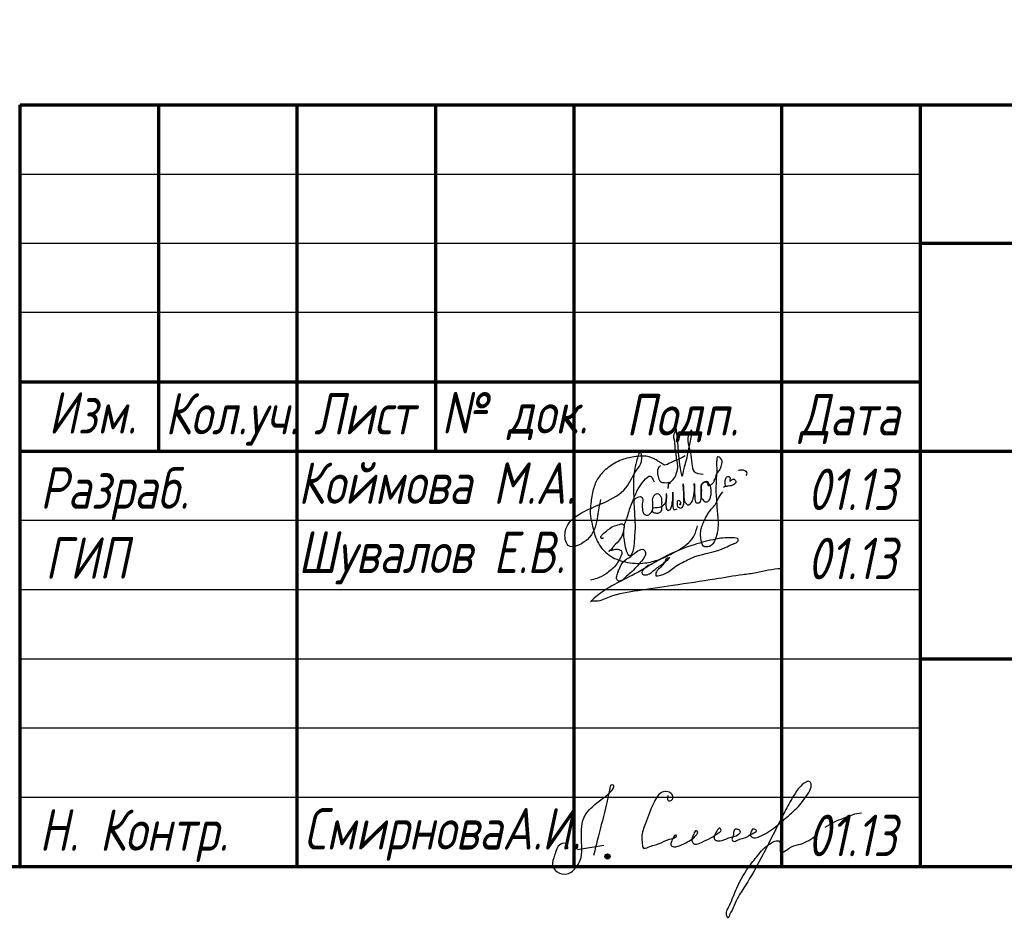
# Model space of a CAD drawing. Header units: millimetres. Extents: x 1808 to 2912, y -1045 to 155.
# Tile 36 of 43: x 2689 to 2760, y -539 to -475. Entities that reach past the tile are written whole.
import ezdxf

# ---------------------------------------------------------------- set-up
doc = ezdxf.new("R2010")
doc.units = ezdxf.units.MM
doc.layers.add('_Оформление', color=7, linetype='Continuous')
doc.layers.add('ЭЛЕКТРИКА', color=1, linetype='Continuous', lineweight=40, plot=False)
doc.styles.get("Standard").update_dxf_attribs({"font": 'isocpeui.ttf'})

# ---------------------------------------------------------------- blocks, each defined once
blk = doc.blocks.new('A$C14F24BE0')
at = {"lineweight": 30, "true_color": 0x0718b0}
blk.add_hatch(color=164, dxfattribs=at).paths.add_polyline_path([(2.594, -4.278, 1), (2.217, -4.278, 1)])
at = {"color": 164, "lineweight": 30, "true_color": 0x0718b0}
blk.add_line((0.231, -3.773), (2.15, -3.457), dxfattribs=at)
blk.add_circle((2.406, -4.278), 0.188, dxfattribs=at)
for points, knots in [([(-0.494, -3.721), (-0.404, -3.668), (-0.511, -3.262), (-1.227, -3.391), (-1.358, -4.154), (-1.692, -4.879), (-1.228, -5.496), (-0.437, -5.644), (0.202, -5.087), (0.571, -4.325), (0.54, -3.383), (0.505, -2.434), (0.635, -1.372), (1.374, -0.596), (2.201, 0.024), (2.735, 0.415), (2.919, 0.901), (2.574, 0.897), (2.592, 0.625), (2.474, 0.203), (2.223, -1.016), (1.819, -2.529), (1.51, -3.767), (1.401, -4.202)], [0, 0, 0, 0, 0.31279, 0.75166, 1.67129, 2.412495, 2.97956, 3.712448, 4.564632, 5.298338, 6.207276, 7.322922, 8.192226, 9.305227, 10.401145, 11.26622, 11.411446, 11.655096, 11.818609, 12.118108, 13.018743, 15.498507, 16.84405, 16.84405, 16.84405, 16.84405]), ([(6.767, 0.115), (6.757, 0.067), (6.735, -0.045), (6.738, -0.256), (6.948, -0.272), (7.149, -0.155), (7.123, 0.168), (6.852, 0.419), (6.198, 0.426), (5.608, -0.596), (5.237, -1.655), (4.828, -2.716), (4.923, -3.261), (4.94, -3.778), (5.559, -3.505), (6.119, -3.402), (6.784, -3.012), (7.245, -2.992), (7.43, -2.778), (7.275, -2.691), (7.136, -2.966), (7.031, -3.159), (6.939, -3.437), (7.186, -3.671), (7.686, -3.494), (8.143, -3.244), (8.588, -3.002), (8.798, -2.754), (8.978, -2.537), (8.762, -2.33), (8.624, -2.694), (8.508, -2.934), (8.483, -3.277), (8.816, -3.473), (9.281, -3.213), (9.87, -2.984), (10.273, -2.663), (10.669, -2.443), (10.508, -2.168), (10.302, -2.43), (10.183, -2.644), (10.032, -3.052), (10.562, -3.257), (11.12, -2.878), (11.702, -2.843), (12.077, -2.511), (11.848, -2.279), (11.433, -2.317), (11.567, -2.759), (11.34, -3.012), (11.536, -3.26), (11.925, -3.001), (12.421, -2.951), (12.749, -2.651), (13.316, -2.452), (12.881, -2.209), (12.761, -2.536), (12.685, -2.848), (13.052, -2.967), (13.471, -2.828), (14.222, -2.433), (15.074, -1.677), (16.109, -0.822), (16.751, 0.01), (17.108, 0.62), (17.14, 0.965), (16.979, 1.191), (16.589, 1.046), (16.171, 0.622), (15.659, -0.169), (15.12, -1.228), (14.282, -2.846), (13.344, -4.756), (12.356, -6.431), (11.671, -7.423), (11.474, -8.103), (11.252, -8.39), (11.118, -8.809), (10.905, -8.346), (11.332, -7.664), (11.761, -6.368), (12.54, -5.078), (13.323, -4.132), (13.799, -3.565), (14.224, -3.315), (14.52, -3.132), (14.903, -3.139), (14.869, -3.512), (14.865, -3.734), (14.916, -4.175), (15.593, -3.55), (16.144, -3.461), (16.831, -3.219), (17.197, -2.959), (17.39, -2.822)], [0, 0, 0, 0, 0.153221, 0.357613, 0.493352, 0.692414, 0.989555, 1.291204, 1.742475, 2.730709, 4.388355, 5.38085, 5.890004, 6.210585, 6.551316, 7.411083, 8.194482, 8.718166, 8.790248, 8.89267, 9.06287, 9.519825, 9.702443, 9.829766, 10.435215, 11.015499, 11.49759, 11.887822, 12.060708, 12.208429, 12.520036, 12.814383, 13.166868, 13.362181, 13.847388, 14.598378, 15.26698, 15.529718, 15.699557, 15.900859, 16.243469, 16.632814, 16.858518, 17.69493, 18.466617, 18.679008, 18.929614, 19.198499, 19.673231, 19.908465, 20.088794, 20.397375, 21.067588, 21.542627, 21.930537, 22.170782, 22.471297, 22.757892, 23.004436, 23.42, 24.091694, 25.523516, 26.827085, 28.102709, 28.675735, 28.89724, 29.125716, 29.34922, 29.98644, 30.948008, 32.136516, 33.563641, 36.408284, 38.532782, 39.355909, 40.072242, 40.473339, 40.729918, 40.841553, 41.667047, 43.020408, 44.981349, 46.112506, 46.72121, 47.181361, 47.566749, 47.800475, 48.112253, 48.4229, 48.579857, 49.244021, 49.968175, 50.605834, 51.320527, 51.320527, 51.320527, 51.320527]), ([(18.133, -2.16), (18.349, -2.026), (18.766, -1.766), (19.655, -1.461), (20.304, -1.136), (20.759, -1.136)], [0, 0, 0, 0, 0.757468, 1.46659, 2.831229, 2.831229, 2.831229, 2.831229])]:
    blk.add_open_spline(points, degree=3, knots=knots, dxfattribs=at)
blk = doc.blocks.new('A$C6218632A')
at = {"layer": 'ЭЛЕКТРИКА', "color": 0, "linetype": 'ByBlock', "lineweight": -2}
for points, knots in [([(6.36, 3.645), (6.336, 3.614), (6.278, 3.54), (6.164, 3.409), (6.139, 3.212), (6.157, 3.022), (6.193, 2.842), (6.243, 2.651), (6.373, 2.431), (6.709, 2.391), (7.049, 2.398), (7.351, 2.664), (7.503, 2.982), (7.603, 3.328), (7.644, 3.672), (7.535, 4.01), (7.515, 4.425), (7.418, 4.855), (7.427, 5.359), (7.261, 5.837), (7.504, 6.106), (7.443, 6.625), (7.644, 4.978), (7.605, 4.726), (7.914, 2.403), (8.054, 3.507), (8.263, 3.988), (8.398, 4.82), (8.515, 5.236), (8.709, 6.314), (8.164, 5.75), (8.514, 4.784), (8.639, 3.908), (8.688, 3.089), (9.18, 3.036), (9.462, 3.005)], [0, 0, 0, 0, 0.118708, 0.283153, 0.508507, 0.683718, 0.861871, 1.055389, 1.281684, 1.56958, 1.999735, 2.263254, 2.727804, 3.03837, 3.345159, 3.748428, 4.084118, 4.590028, 5.05489, 5.630673, 5.896078, 6.1185, 6.753042, 8.372403, 9.622969, 10.077373, 10.810653, 11.454077, 12.34475, 12.956405, 13.008846, 14.522349, 15.372925, 15.922063, 16.654094, 16.654094, 16.654094, 16.654094]), ([(2.032, 1.188), (1.96, 0.788), (1.789, -0.154), (1.578, -1.604), (-0.413, -2.662), (-0.694, -0.606), (0.767, 0.345), (2.404, 0.982), (3.941, 1.792), (4.451, 3.161), (5.095, 3.808), (4.951, 5.051), (4.521, 3.611), (4.406, 2.818), (4.428, 1.474), (4.481, 0.218), (4.559, -0.856), (4.462, -1.715), (4.478, -2.219), (4.209, -3.125), (3.843, -2.451), (3.84, -2.021), (3.703, -1.519), (3.724, -1.125), (3.747, -0.733), (3.852, -0.374), (4.03, 0.018), (4.134, 0.569), (4.432, 1.211), (4.728, 1.957), (5.09, 2.464), (5.655, 3.078), (5.823, 2.66), (5.901, 2.464)], [0, 0, 0, 0, 1.216621, 2.86, 4.494114, 5.503199, 7.547548, 9.093933, 10.97122, 12.45814, 13.183829, 13.892107, 14.667871, 15.870181, 16.997792, 18.479138, 19.702196, 20.248434, 20.972138, 21.575858, 21.938568, 22.632065, 23.04127, 23.45184, 23.813692, 24.214111, 24.564576, 25.103265, 25.878183, 26.701555, 27.423218, 27.986195, 28.483433, 28.483433, 28.483433, 28.483433]), ([(8.161, 4.335), (7.999, 4.245), (7.648, 4.051), (7.148, 3.91), (6.711, 3.584), (6.416, 3.824), (6.213, 3.942), (6.02, 4.077), (5.802, 4.17), (5.489, 4.297), (5.077, 4.336), (4.411, 4.277), (3.526, 4.092), (2.586, 3.54), (1.832, 2.815), (1.467, 1.87), (1.342, 0.996), (1.263, 0.15), (1.422, -0.554), (1.568, -1.222), (1.777, -1.846), (2.148, -2.392), (2.782, -2.985), (3.857, -3.41), (5.131, -3.473), (6.45, -3.133), (7.626, -2.512), (8.77, -1.75), (8.967, -0.987), (9.04, -0.704)], [0, 0, 0, 0, 0.550224, 1.191183, 1.622114, 1.939836, 2.19685, 2.348396, 2.641954, 2.905273, 3.358709, 3.86517, 4.910957, 6.036244, 7.099431, 7.97607, 9.014585, 9.751213, 10.50375, 11.158115, 11.811474, 12.458613, 13.119138, 14.38981, 15.828036, 16.881878, 18.42347, 19.87406, 20.731176, 20.731176, 20.731176, 20.731176]), ([(7.707, 0.865), (7.75, 0.837), (7.825, 0.79), (7.83, 0.907), (7.84, 0.983), (7.793, 1.045), (7.736, 1.116), (7.627, 1.119), (7.557, 1.014), (7.579, 0.896), (7.553, 0.741), (7.647, 0.635), (7.757, 0.573), (7.891, 0.554), (7.975, 0.675), (8.039, 0.798), (8.072, 0.929), (8.057, 1.118), (8.066, 1.313), (8.051, 1.548), (8.057, 1.736), (8.02, 1.974), (7.975, 2.639), (8.046, 1.822), (8.049, 1.556), (8.059, 1.404), (8.058, 1.247), (8.09, 1.08), (8.157, 0.962), (8.235, 0.871), (8.413, 0.728), (8.664, 1.019), (8.744, 1.311), (8.811, 1.655), (8.826, 1.91), (8.801, 2.491), (8.832, 2.13), (8.807, 1.935), (8.819, 1.707), (8.842, 1.494), (8.837, 1.301), (8.877, 1.14), (8.895, 0.94), (9.047, 0.951), (9.222, 0.913), (9.339, 1.264), (9.298, 1.555), (9.329, 1.911), (9.25, 2.215), (9.535, 2.521), (9.737, 2.425), (9.857, 2.215), (9.844, 2.545), (9.432, 2.471), (9.297, 2.206), (9.324, 1.938), (9.314, 1.642), (9.286, 1.343), (9.45, 1.125), (9.649, 0.935), (9.887, 1.102), (9.96, 1.265), (10.002, 1.458), (10.045, 1.693), (10.017, 1.938), (9.987, 2.099), (9.952, 2.239), (9.86, 2.284), (9.768, 2.422), (9.748, 2.272), (9.822, 2.182), (9.964, 2.207), (10.049, 2.302), (10.197, 2.365), (10.243, 2.542), (10.335, 2.717), (10.373, 2.879), (10.428, 3.063), (10.549, 3.182), (10.696, 3.384), (10.769, 3.682), (10.909, 4.062), (10.444, 4.378), (10.433, 4.014), (10.402, 3.755), (10.442, 3.416), (10.442, 3.107), (10.392, 2.784), (10.407, 2.455), (10.363, 2.078), (10.348, 1.734), (10.408, 1.414), (10.413, 1.111), (10.431, 0.836), (10.451, 0.53), (10.474, 0.23), (10.521, -0.135), (10.533, -0.509), (10.518, -0.913), (10.462, -1.325), (10.304, -1.783), (10.027, -2.245), (9.441, -2.269), (9.313, -1.819), (9.258, -1.446), (9.271, -1.027), (9.39, -0.663), (9.546, -0.318), (9.703, 0), (9.869, 0.294), (10.085, 0.543), (10.348, 0.81), (10.526, 1.265), (10.737, 1.568), (10.862, 1.748)], [0, 0, 0, 0, 0.112047, 0.194924, 0.263254, 0.34956, 0.411074, 0.535381, 0.597512, 0.765688, 0.877502, 1.055198, 1.133063, 1.267261, 1.4052, 1.531064, 1.692114, 1.797318, 2.100324, 2.273725, 2.508879, 2.64738, 3.054804, 3.701914, 3.811019, 3.915461, 4.151835, 4.284388, 4.419739, 4.551836, 4.650087, 5.054369, 5.312583, 5.645619, 6.017608, 6.359419, 6.548212, 6.733226, 7.029984, 7.199114, 7.385571, 7.586763, 7.770319, 7.795181, 8.029342, 8.207128, 8.749797, 8.957039, 9.260919, 9.700134, 9.735704, 9.949679, 10.042887, 10.420575, 10.696721, 10.908513, 11.207826, 11.610088, 11.724501, 12.031879, 12.283874, 12.438323, 12.571216, 12.873349, 13.150563, 13.298389, 13.374297, 13.564905, 13.632381, 13.729137, 13.831553, 13.965102, 14.090678, 14.215073, 14.4204, 14.59231, 14.81698, 14.915667, 15.161749, 15.31149, 15.658681, 16.085535, 16.432665, 16.631066, 16.918543, 17.29932, 17.618537, 17.849443, 18.27685, 18.601425, 18.986076, 19.303314, 19.575951, 19.892478, 20.131507, 20.493425, 20.79769, 21.231918, 21.61385, 22.012982, 22.469598, 23.081108, 23.508948, 23.843257, 24.320163, 24.6876, 25.07669, 25.46302, 25.822922, 26.141993, 26.47151, 26.807894, 27.255978, 27.913388, 27.913388, 27.913388, 27.913388]), ([(11.082, 2.11), (11.069, 2.177), (11.042, 2.324), (11.042, 2.56), (11.091, 2.833), (11.31, 2.867), (11.433, 2.748), (11.391, 2.652), (11.353, 2.438), (11.395, 2.532), (11.477, 2.594), (11.598, 2.661), (11.733, 2.636), (11.772, 2.554), (11.85, 2.474), (11.757, 2.384), (11.721, 2.258), (11.585, 2.22), (11.439, 2.169), (11.296, 2.154), (11.153, 2.135), (11.054, 2.113), (10.946, 2.12), (10.929, 2.063), (10.921, 2.037)], [0, 0, 0, 0, 0.203114, 0.443788, 0.738793, 0.892148, 1.011452, 1.16472, 1.294079, 1.312018, 1.436857, 1.609751, 1.70903, 1.800525, 1.876218, 2.001803, 2.102334, 2.263861, 2.37303, 2.576259, 2.689773, 2.803296, 2.893038, 2.964801, 2.964801, 2.964801, 2.964801]), ([(12.008, 3.298), (12.09, 3.32), (12.267, 3.367), (12.507, 3.284), (12.648, 3.078), (12.577, 2.967), (12.539, 2.908)], [0, 0, 0, 0, 0.2515771, 0.5409778, 0.7122563, 0.9029155, 0.9029155, 0.9029155, 0.9029155]), ([(6.924, 1.974), (6.927, 2), (6.936, 2.081), (6.94, 2.183), (6.941, 2.297), (7.017, 2.375), (7.075, 2.351), (7.096, 2.342)], [0, 0, 0, 0, 0.0785862, 0.242986, 0.3060295, 0.4223142, 0.4868299, 0.4868299, 0.4868299, 0.4868299]), ([(4.391, 1.12), (4.519, 1.225), (4.687, 1.364), (4.984, 1.416), (5.108, 1.251), (5.09, 1.064), (5.042, 0.853), (5.056, 0.619), (5.065, 0.371), (5.15, 0.157), (5.332, 0.024), (5.562, 0.082), (5.746, 0.289), (5.856, 0.633), (5.792, 1.026), (5.798, 1.434), (6.17, 1.703), (6.458, 1.369), (6.453, 1.023), (6.454, 0.678), (6.455, 0.369), (6.228, 0.159), (6.015, 0.187), (5.834, 0.231), (5.795, 0.375), (5.765, 0.665), (6.23, 0.58), (6.516, 0.71), (6.727, 0.916), (6.818, 1.189), (6.773, 1.893), (6.812, 1.176), (6.737, 0.902), (6.763, 0.647), (6.795, 0.492), (6.874, 0.401), (6.983, 0.42), (7.106, 0.469), (7.139, 0.615), (7.21, 0.758), (7.208, 0.916), (7.231, 1.042), (7.259, 1.156), (7.261, 1.283), (7.261, 1.424), (7.276, 1.55), (7.267, 1.842), (7.249, 1.44), (7.253, 1.283), (7.253, 1.139), (7.253, 1.06), (7.253, 1.016), (7.253, 0.92), (7.254, 0.77), (7.259, 0.601), (7.342, 0.401), (7.483, 0.465), (7.582, 0.509)], [0, 0, 0, 0, 0.496119, 0.651509, 0.822656, 1.020696, 1.200838, 1.472307, 1.717279, 1.943141, 2.143103, 2.330431, 2.592975, 2.945138, 3.372415, 3.787425, 4.112224, 4.44068, 4.834392, 5.149905, 5.488589, 5.712148, 5.972129, 6.113542, 6.213496, 6.399091, 6.854329, 7.154318, 7.39061, 7.684081, 8.129512, 8.574943, 8.892635, 9.134623, 9.310707, 9.363216, 9.47464, 9.604325, 9.737043, 9.890018, 10.084944, 10.197839, 10.275861, 10.434465, 10.583035, 10.68275, 10.860739, 11.113365, 11.317518, 11.465995, 11.521675, 11.558792, 11.595913, 11.809299, 12.006538, 12.119562, 12.375391, 12.375391, 12.375391, 12.375391])]:
    blk.add_open_spline(points, degree=3, knots=knots, dxfattribs=at)
blk = doc.blocks.new('A$C54C13FF2')
at = {"color": 182, "lineweight": 30}
for points, knots in [([(0.771, 4.585), (0.846, 4.601), (0.971, 4.628), (0.844, 4.507), (0.774, 4.566), (0.731, 4.692), (0.966, 4.918), (1.238, 5.155), (1.635, 5.457), (1.998, 5.535), (2.28, 5.639), (2.469, 5.509), (2.397, 5.188), (2.342, 4.787), (2.034, 4.333), (1.646, 3.98), (1.494, 3.734), (1.347, 3.61), (1.358, 3.713), (1.537, 3.678), (1.739, 3.798), (2.024, 3.791), (2.356, 3.623), (2.135, 3.084), (1.827, 2.538), (1.187, 2.008), (0.554, 1.684), (0.156, 1.583), (0, 1.543)], [0, 0, 0, 0, 0.144816, 0.240176, 0.309233, 0.378382, 0.62109, 1.127388, 1.559392, 2.061245, 2.251565, 2.417324, 2.630671, 3.138748, 3.667492, 4.230133, 4.648637, 4.66273, 4.699155, 4.824553, 5.091414, 5.41419, 5.649534, 6.060514, 6.795844, 7.695243, 8.4424, 8.924507, 8.924507, 8.924507, 8.924507]), ([(4.465, 2.688), (4.364, 2.67), (4.149, 2.633), (3.944, 2.398), (3.724, 2.246), (3.693, 1.979), (3.98, 1.886), (4.389, 2.021), (4.793, 2.496), (5.414, 2.758), (5.516, 3.193), (5.765, 3.195), (5.695, 3.147), (5.621, 3.024), (5.343, 2.835), (5.13, 2.46), (4.793, 2.265), (4.723, 2.036), (4.716, 1.942), (4.719, 1.828), (4.988, 1.892), (5.419, 1.946), (5.944, 2.428), (6.528, 2.755), (7.025, 3.018), (8.053, 3.496), (9.274, 3.559), (10.188, 4.162), (10.588, 4.221), (10.77, 4.599), (9.827, 4.623), (8.98, 4.523), (7.317, 4.076), (5.384, 3.342), (2.846, 1.652), (1.326, 1.174), (-0.014, -0.017), (0.241, 0.082), (0.598, -0.012), (1.774, 0.559), (3.554, 0.822), (6.138, 1.218), (8.663, 1.572), (10.661, 1.923), (12.259, 2.105), (13.167, 2.391), (13.776, 2.391)], [0, 0, 0, 0, 0.29858, 0.633476, 0.902137, 1.086957, 1.289204, 1.656644, 2.346306, 3.125394, 3.508101, 3.561159, 3.602142, 3.683917, 4.04915, 4.522294, 4.980436, 5.13351, 5.206596, 5.277818, 5.41872, 5.815913, 6.767082, 7.340938, 7.85738, 8.447832, 10.736442, 11.336769, 11.705826, 11.87945, 12.357395, 13.547075, 15.135573, 17.179771, 19.933214, 23.650458, 23.701113, 23.773834, 24.156681, 25.108478, 27.209493, 29.784304, 32.857291, 34.888328, 35.860335, 37.68574, 37.68574, 37.68574, 37.68574]), ([(1.995, 2.126), (1.946, 1.938), (2.276, 2.951), (2.797, 3.104), (3.261, 3.59), (3.826, 3.865), (4.103, 3.391), (3.556, 2.772), (3.088, 2.213), (2.548, 1.777), (2.299, 1.507), (1.957, 1.442), (1.838, 1.8), (1.993, 2.037), (2.025, 2.219), (2.036, 2.282)], [0, 0, 0, 0, 0.580362, 1.313295, 2.149647, 2.566363, 2.821987, 3.502335, 4.656923, 5.1745, 5.551264, 5.7689, 6.051946, 6.413741, 6.602979, 6.602979, 6.602979, 6.602979])]:
    blk.add_open_spline(points, degree=3, knots=knots, dxfattribs=at)

msp = doc.modelspace()

# ---------------------------------------------------------------- linework, layer by layer
at = {"layer": '_Оформление', "color": 0, "linetype": 'Continuous', "lineweight": 70}
for p, q in [((2689.191, -480.663), (2874.191, -480.663)), ((2689.191, -535.663), (2689.191, -480.663)), ((2699.191, -505.663), (2699.191, -480.663)), ((2709.191, -535.663), (2709.191, -480.663)), ((2719.191, -505.663), (2719.191, -480.663)), ((2729.191, -535.663), (2729.191, -480.663)), ((2744.191, -535.663), (2744.191, -480.663)), ((2754.191, -535.663), (2754.191, -480.663)), ((2754.191, -490.663), (2874.191, -490.663)), ((2689.191, -500.663), (2754.191, -500.663)), ((2689.191, -505.663), (2874.191, -505.663)), ((2754.191, -520.663), (2874.191, -520.663)), ((2689.191, -535.663), (2874.191, -535.663))]:
    msp.add_line(p, q, dxfattribs=at)
at = {"layer": '_Оформление', "color": 0}
for p, q in [((2689.191, -485.663), (2754.191, -485.663)), ((2689.191, -490.663), (2754.191, -490.663)), ((2754.191, -495.663), (2689.191, -495.667)), ((2689.191, -510.663), (2754.191, -510.663)), ((2689.191, -515.663), (2754.191, -515.663)), ((2689.191, -520.663), (2754.191, -520.663)), ((2689.191, -525.663), (2754.191, -525.663)), ((2689.191, -530.663), (2754.191, -530.663))]:
    msp.add_line(p, q, dxfattribs=at)
at = {"layer": '_Оформление', "lineweight": 70, "ltscale": 200}
msp.add_lwpolyline([(2874.191, -249.783), (1824.765, -249.783), (1824.765, -535.663), (2874.191, -535.663)], close=True, dxfattribs=at)

# ---------------------------------------------------------------- block references
at = {"color": 0, "linetype": 'ByBlock', "lineweight": -2}
msp.add_blockref('A$C6218632A', (2729.055, -510.351), dxfattribs=at)
at = {"color": 0}
msp.add_blockref('A$C54C13FF2', (2730.359, -516.535), dxfattribs=at)
at = {"layer": '_Оформление', "color": 0}
msp.add_blockref('A$C14F24BE0', (2729.191, -530.663), dxfattribs=at)

# ---------------------------------------------------------------- texts
at = {"layer": '_Оформление', "color": 0, "lineweight": -3, "width": 0.8}
for s, p in [('Изм.  ', (2691.229, -504.403)), ('Кол.уч.  ', (2699.653, -504.466)), ('Лист ', (2710.404, -504.466)), ('№ док.  ', (2719.613, -504.403)), ('Подп.', (2732.943, -504.553)), ('Дата', (2745.467, -504.539)), ('Коймова М.А.', (2709.26, -509.481)), ('Разраб.', (2690.622, -509.834)), ('01.13', (2746.036, -509.928)), ('ГИП', (2690.991, -514.884)), ('Шувалов Е.В. ', (2709.26, -514.481)), ('01.13', (2746.036, -514.928)), ('Н. Контр.', (2690.559, -534.536)), ('СмирноваА.И.', (2709.679, -534.446)), ('01.13', (2746.036, -534.928))]:
    msp.add_text(s, height=3, dxfattribs=at).set_placement(p)

doc.saveas('drawing.dxf')
